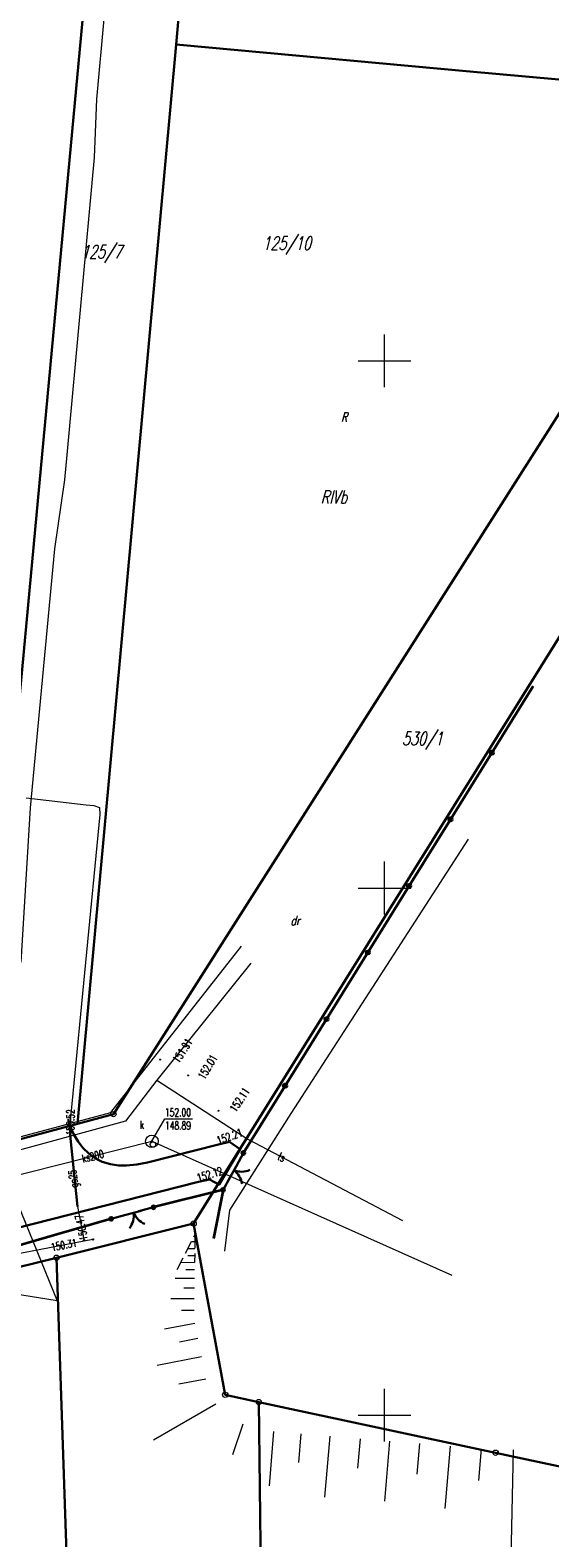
# Model space of a CAD drawing. Header units: metres. Extents: x 8435605 to 8436545, y 5766498 to 5767029.
# Tile 11 of 13: x 8436366 to 8436416, y 5766738 to 5766881. Entities that reach past the tile are written whole.
import ezdxf
from ezdxf.enums import TextEntityAlignment as Align

# ---------------------------------------------------------------- set-up
doc = ezdxf.new("R2010")
doc.units = ezdxf.units.M
doc.header["$MEASUREMENT"] = 0
for name, pattern in [('1', [0]), ('2_1', [0]), ('2_14', [1, -1]), ('2_OTKJ', [2, 1.5, -0.5]), ('2_OTKK', [0]), ('2_OTRK', [1.75, 1.25, -0.5]), ('2_OTRKG', [1.75, 1.25, -0.5]), ('4_SUEP_A', [0]), ('4_SUGP', [0]), ('4_SUKP', [0]), ('4_SULO', [0]), ('4_SUPK', [0]), ('4_SUTP_A', [0]), ('4_SUWP', [0]), ('GDE', [0]), ('GUK', [2, 1.5, -0.5]), ('GUZ', [1, 0.5, -0.5])]:
    doc.linetypes.add(name, pattern=pattern)
doc.layers.get('0').update_dxf_attribs({"color": 250, "linetype": 'CONTINUOUS', "lineweight": 100})
for name, color, linetype, lineweight in [('Dzialki', 7, 'GDE', 18), ('Kontury', 253, 'GUK', 18), ('Numery_dzialek', 7, 'CONTINUOUS', 13), ('Numery_konturow', 253, 'CONTINUOUS', 13), ('Numery_uzytkow', 253, 'CONTINUOUS', 9), ('OTK_L_0', 253, '2_OTKJ', 18), ('OTK_L_1', 253, '2_OTKK', 30), ('OTO_L_0', 252, 'CONTINUOUS', 35), ('OTO_L_1', 252, 'CONTINUOUS', 30), ('OTR_L_1', 253, '2_OTRK', 18), ('OTR_T_0', 253, 'CONTINUOUS', 18), ('Podzial_sekcyjny_krzyze', 253, '1', 18), ('Punkty', 253, 'CONTINUOUS', 18), ('SUEP_L_0', 1, '4_SUEP_A', 18), ('SUL_L_1', 40, '4_SULO', 30), ('SUP_E_T_1', 32, 'CONTINUOUS', 0), ('SUP_L_1', 32, '4_SUPK', 18), ('SUP_T_4', 32, 'CONTINUOUS', 18), ('SUWP_L_0', 5, '4_SUWP', 18), ('Uzytki', 253, 'GUZ', 18)]:
    doc.layers.add(name, color=color, linetype=linetype, lineweight=lineweight)
for name, color, linetype, lineweight, true_color in [('SUGP_E_T_0', 7, 'CONTINUOUS', 0, 0xbfbf00), ('SUGP_L_0', 7, '4_SUGP', 18, 0xbfbf00), ('SUGR_T_0', 7, 'CONTINUOUS', 18, 0xbfbf00), ('SUKP_E_T_0', 7, 'CONTINUOUS', 0, 0x803300), ('SUKP_L_0', 7, '4_SUKP', 18, 0x803300), ('SUKR_T_0', 7, 'CONTINUOUS', 18, 0x803300), ('SUTP_E_T_0', 7, 'CONTINUOUS', 0, 0xff9100), ('SUTP_L_0', 7, '4_SUTP_A', 18, 0xff9100)]:
    doc.layers.add(name, color=color, linetype=linetype, lineweight=lineweight, true_color=true_color)
doc.styles.get("Standard").update_dxf_attribs({"font": 'Simplex.SHX', "width": 0.75})

# ---------------------------------------------------------------- blocks, each defined once
blk = doc.blocks.new('GRO')
at = {"color": 0, "linetype": 'Continuous'}
blk.add_circle((0, 0), 0.045, dxfattribs=at)
blk = doc.blocks.new('GRT')
at = {"color": 0, "linetype": 'Continuous'}
blk.add_circle((0, 0), 0.25, dxfattribs=at)
blk = doc.blocks.new('2_OTRS')
at = {"color": 0, "linetype": 'Continuous'}
blk.add_circle((0, 0), 0.045, dxfattribs=at)
blk = doc.blocks.new('4_SUPS')
at = {"color": 0, "linetype": 'Continuous'}
blk.add_circle((0, 0), 0.0625, dxfattribs=at)
blk = doc.blocks.new('4_SUPW')
at = {"color": 0, "linetype": 'Continuous'}
blk.add_circle((0, 0), 0.25, dxfattribs=at)

msp = doc.modelspace()

# ---------------------------------------------------------------- linework, layer by layer
at = {"layer": 'Dzialki', "color": 4, "lineweight": 30}
for p, q in [((8436373.73, 5766907.85), (8436370.62, 5766874.49)), ((8436380.22, 5766880.01), (8436382.68, 5766907)), ((8436370.86, 5766777.64), (8436380.22, 5766880.01)), ((8436408.1, 5766877.47), (8436380.22, 5766880.01)), ((8436435.62, 5766874.95), (8436408.1, 5766877.47)), ((8436370.62, 5766874.49), (8436367.51, 5766841.14)), ((8436374.27, 5766778.55), (8436435.62, 5766874.95)), ((8436441.15, 5766863.2), (8436381.88, 5766768.17)), ((8436367.51, 5766841.14), (8436364.4, 5766807.8)), ((8436370.86, 5766777.64), (8436374.27, 5766778.55)), ((8436361.34, 5766775.09), (8436370.86, 5766777.64)), ((8436381.88, 5766768.17), (8436368.87, 5766764.93)), ((8436381.88, 5766768.17), (8436384.89, 5766751.92)), ((8436368.87, 5766764.93), (8436323.93, 5766753.75)), ((8436371.41, 5766690.26), (8436368.87, 5766764.93)), ((8436384.89, 5766751.92), (8436388.07, 5766751.24)), ((8436388.07, 5766751.24), (8436410.55, 5766746.43)), ((8436388.96, 5766673.25), (8436388.07, 5766751.24)), ((8436410.55, 5766746.43), (8436429.14, 5766742.45))]:
    msp.add_line(p, q, dxfattribs=at)
at = {"layer": 'Kontury'}
for p, q in [((8436380.22, 5766880.01), (8436370.86, 5766777.64)), ((8436408.1, 5766877.47), (8436380.22, 5766880.01)), ((8436435.62, 5766874.95), (8436408.1, 5766877.47)), ((8436374.27, 5766778.55), (8436435.62, 5766874.95)), ((8436370.86, 5766777.64), (8436374.27, 5766778.55)), ((8436381.88, 5766768.17), (8436368.87, 5766764.93)), ((8436384.89, 5766751.92), (8436381.88, 5766768.17)), ((8436368.87, 5766764.93), (8436323.93, 5766753.75)), ((8436388.07, 5766751.24), (8436384.89, 5766751.92)), ((8436410.55, 5766746.43), (8436388.07, 5766751.24)), ((8436429.14, 5766742.45), (8436410.55, 5766746.43))]:
    msp.add_line(p, q, dxfattribs=at)
at = {"layer": 'OTK_L_0', "linetype": '2_OTKJ'}
for p, q in [((8436369.98, 5766778.08), (8436370.2, 5766777.32)), ((8436370.2, 5766777.32), (8436370.52, 5766776.62)), ((8436370.52, 5766776.62), (8436370.91, 5766775.96)), ((8436370.91, 5766775.96), (8436371.38, 5766775.34)), ((8436371.38, 5766775.34), (8436371.96, 5766774.78)), ((8436377.52, 5766773.96), (8436384.25, 5766775.66)), ((8436371.96, 5766774.78), (8436372.56, 5766774.35)), ((8436372.56, 5766774.35), (8436373.19, 5766774.02)), ((8436373.19, 5766774.02), (8436373.98, 5766773.79)), ((8436373.98, 5766773.79), (8436374.76, 5766773.69)), ((8436374.76, 5766773.69), (8436375.51, 5766773.69)), ((8436375.51, 5766773.69), (8436376.5, 5766773.76)), ((8436376.5, 5766773.76), (8436377.52, 5766773.96)), ((8436382.34, 5766772.12), (8436360.22, 5766766.49))]:
    msp.add_line(p, q, dxfattribs=at)
at = {"layer": 'OTK_L_0', "linetype": '2_14'}
for p, q in [((8436384.25, 5766775.66), (8436385.29, 5766775.92)), ((8436386.34, 5766775.21), (8436384.33, 5766771.85)), ((8436385.29, 5766775.92), (8436386.34, 5766775.21)), ((8436383.38, 5766772.35), (8436382.34, 5766772.12)), ((8436384.33, 5766771.85), (8436383.38, 5766772.35))]:
    msp.add_line(p, q, dxfattribs=at)
at = {"layer": 'OTK_L_1', "linetype": '2_OTKK'}
for p, q in [((8436369.98, 5766778.08), (8436370.2, 5766777.32)), ((8436370.2, 5766777.32), (8436370.52, 5766776.62)), ((8436370.52, 5766776.62), (8436370.91, 5766775.96)), ((8436370.91, 5766775.96), (8436371.38, 5766775.34)), ((8436371.38, 5766775.34), (8436371.96, 5766774.78)), ((8436377.52, 5766773.96), (8436384.25, 5766775.66)), ((8436384.25, 5766775.66), (8436385.29, 5766775.92)), ((8436385.29, 5766775.92), (8436386.34, 5766775.21)), ((8436371.96, 5766774.78), (8436372.56, 5766774.35)), ((8436372.56, 5766774.35), (8436373.19, 5766774.02)), ((8436373.19, 5766774.02), (8436373.98, 5766773.79)), ((8436373.98, 5766773.79), (8436374.76, 5766773.69)), ((8436374.76, 5766773.69), (8436375.51, 5766773.69)), ((8436375.51, 5766773.69), (8436376.5, 5766773.76)), ((8436376.5, 5766773.76), (8436377.52, 5766773.96)), ((8436382.34, 5766772.12), (8436360.22, 5766766.49)), ((8436382.34, 5766772.12), (8436383.38, 5766772.35)), ((8436383.38, 5766772.35), (8436384.33, 5766771.85))]:
    msp.add_line(p, q, dxfattribs=at)
at = {"layer": 'OTO_L_0'}
for p, q in [((8436410.19, 5766812.83), (8436414.11, 5766819.15)), ((8436406.27, 5766806.51), (8436410.19, 5766812.83)), ((8436402.34, 5766800.2), (8436406.27, 5766806.51)), ((8436398.42, 5766793.88), (8436402.34, 5766800.2)), ((8436394.5, 5766787.56), (8436398.42, 5766793.88)), ((8436390.57, 5766781.24), (8436394.5, 5766787.56)), ((8436386.61, 5766774.87), (8436390.57, 5766781.24)), ((8436384.68, 5766771.36), (8436378.07, 5766769.71)), ((8436384.68, 5766771.36), (8436383.76, 5766766.75)), ((8436374.06, 5766768.62), (8436368.89, 5766767.13)), ((8436368.89, 5766767.13), (8436361.69, 5766765.04))]:
    msp.add_line(p, q, dxfattribs=at)
for centre in [(8436410.19, 5766812.83), (8436406.27, 5766806.51), (8436402.34, 5766800.2), (8436398.42, 5766793.88), (8436394.5, 5766787.56), (8436390.57, 5766781.24)]:
    msp.add_circle(centre, 0.17, dxfattribs=at)
at = {"layer": 'OTO_L_1'}
for p, q in [((8436386.07, 5766773.88), (8436385.35, 5766772.57)), ((8436386.61, 5766774.87), (8436385.95, 5766773.66)), ((8436385.35, 5766772.57), (8436384.68, 5766771.36)), ((8436376.91, 5766769.39), (8436375.46, 5766769)), ((8436378.07, 5766769.71), (8436376.67, 5766769.33)), ((8436375.46, 5766769), (8436374.06, 5766768.62))]:
    msp.add_line(p, q, dxfattribs=at)
for centre in [(8436386.61, 5766774.87), (8436384.68, 5766771.36), (8436378.07, 5766769.71), (8436374.06, 5766768.62)]:
    msp.add_circle(centre, 0.17, dxfattribs=at)
for centre, start, end in [((8436386.42, 5766775.09), 249.1571, 293.2315), ((8436384.51, 5766771.62), 9.1938, 53.2682), ((8436374.2, 5766768.94), 323.1713, 7.2457), ((8436378.02, 5766769.98), 203.1346, 247.209)]:
    msp.add_arc(centre, 2, start, end, dxfattribs=at)
at = {"layer": 'OTR_L_1', "linetype": '2_OTRK'}
msp.add_line((8436380.31, 5766763.8), (8436382.01, 5766767.09), dxfattribs=at)
at = {"layer": 'OTR_L_1', "linetype": '2_1'}
for p, q in [((8436382, 5766766.43), (8436381.67, 5766766.43)), ((8436382, 5766765.77), (8436381.33, 5766765.78)), ((8436381.99, 5766765.11), (8436381.33, 5766765.12)), ((8436381.98, 5766764.45), (8436380.65, 5766764.46)), ((8436381.98, 5766763.78), (8436381.14, 5766763.79)), ((8436381.97, 5766762.95), (8436380.13, 5766762.96)), ((8436381.96, 5766762.03), (8436380.95, 5766762.04)), ((8436381.95, 5766761.02), (8436379.73, 5766761.04)), ((8436381.94, 5766759.91), (8436380.72, 5766759.92)), ((8436382, 5766758.7), (8436379.13, 5766758.14)), ((8436382.28, 5766757.26), (8436380.54, 5766756.92)), ((8436382.62, 5766755.52), (8436378.41, 5766754.7)), ((8436383.03, 5766753.42), (8436380.49, 5766752.92)), ((8436383.99, 5766751.05), (8436378.07, 5766747.62)), ((8436386.54, 5766749.13), (8436385.59, 5766746.24)), ((8436389.48, 5766748.44), (8436389.06, 5766743.28)), ((8436392.07, 5766748.23), (8436391.84, 5766745.5)), ((8436394.8, 5766748), (8436394.32, 5766742.23)), ((8436397.69, 5766747.76), (8436397.45, 5766744.97)), ((8436400.48, 5766747.53), (8436400.01, 5766741.84)), ((8436403.32, 5766747.3), (8436403.08, 5766744.4)), ((8436406.23, 5766747.06), (8436405.74, 5766741.14)), ((8436409.19, 5766746.81), (8436408.94, 5766743.79)), ((8436412.21, 5766746.69), (8436412, 5766736.42))]:
    msp.add_line(p, q, dxfattribs=at)
at = {"layer": 'OTR_L_1', "linetype": '2_OTRKG'}
msp.add_line((8436382.01, 5766767.09), (8436381.98, 5766764.47), dxfattribs=at)
at = {"layer": 'OTR_L_1', "linetype": '2_1'}
msp.add_point((8436382.01, 5766767.09), dxfattribs=at)
at = {"layer": 'Podzial_sekcyjny_krzyze'}
for p, q in [((8436400, 5766847.5), (8436400, 5766852.5)), ((8436397.5, 5766850), (8436402.5, 5766850)), ((8436400, 5766797.5), (8436400, 5766802.5)), ((8436397.5, 5766800), (8436402.5, 5766800)), ((8436400, 5766747.5), (8436400, 5766752.5)), ((8436397.5, 5766750), (8436402.5, 5766750))]:
    msp.add_line(p, q, dxfattribs=at)
at = {"layer": 'SUEP_L_0', "linetype": '4_SUEP_A'}
for p, q in [((8436407.94, 5766804.64), (8436391.12, 5766778.62)), ((8436391.12, 5766778.62), (8436385.28, 5766769.43)), ((8436362.67, 5766776.18), (8436368.92, 5766760.84)), ((8436385.28, 5766769.43), (8436384.81, 5766765.55)), ((8436368.92, 5766760.84), (8436363.98, 5766761.62))]:
    msp.add_line(p, q, dxfattribs=at)
at = {"layer": 'SUGP_L_0', "linetype": '4_SUGP'}
for p, q in [((8436365.98, 5766808.55), (8436371.67, 5766807.9)), ((8436371.67, 5766807.9), (8436372.42, 5766807.83)), ((8436372.42, 5766807.83), (8436372.94, 5766807.65)), ((8436372.98, 5766806.98), (8436371.63, 5766792.92)), ((8436372.94, 5766807.65), (8436372.98, 5766806.98)), ((8436371.63, 5766792.92), (8436370.31, 5766779.54)), ((8436370.31, 5766779.54), (8436370.21, 5766778.27)), ((8436370.21, 5766778.27), (8436370.15, 5766777)), ((8436370.15, 5766777), (8436370.17, 5766776.54)), ((8436370.17, 5766776.54), (8436370.85, 5766769.79)), ((8436370.85, 5766769.79), (8436371.48, 5766766.5)), ((8436371.48, 5766766.5), (8436356.25, 5766763.6)), ((8436372.33, 5766766.67), (8436371.48, 5766766.5))]:
    msp.add_line(p, q, dxfattribs=at)
at = {"layer": 'SUKP_L_0', "linetype": '4_SUKP'}
for p, q in [((8436358.07, 5766770.99), (8436377.92, 5766775.97)), ((8436377.92, 5766775.97), (8436406.41, 5766763.27))]:
    msp.add_line(p, q, dxfattribs=at)
at = {"layer": 'SUKR_T_0', "linetype": 'Continuous', "lineweight": 0}
for p, q in [((8436377.92, 5766775.97), (8436379.16, 5766778.09)), ((8436379.16, 5766778.09), (8436381.79, 5766778.09))]:
    msp.add_line(p, q, dxfattribs=at)
at = {"layer": 'SUL_L_1', "linetype": '4_SULO'}
for p, q in [((8436370.15, 5766777), (8436370.17, 5766776.54)), ((8436370.17, 5766776.54), (8436370.85, 5766769.79))]:
    msp.add_line(p, q, dxfattribs=at)
at = {"layer": 'SUP_L_1', "linetype": '4_SUPK'}
msp.add_circle((8436377.92, 5766775.97), 0.599, dxfattribs=at)
at = {"layer": 'SUTP_L_0', "linetype": '4_SUTP_A'}
for p, q in [((8436374.04, 5766778.7), (8436386.44, 5766794.48)), ((8436387.31, 5766792.86), (8436378.38, 5766781.76)), ((8436378.38, 5766781.76), (8436375.42, 5766777.89)), ((8436378.38, 5766781.76), (8436387.02, 5766776.17)), ((8436339.56, 5766769.48), (8436374.04, 5766778.7)), ((8436375.42, 5766777.89), (8436360.76, 5766773.9)), ((8436387.02, 5766776.17), (8436401.7, 5766768.45))]:
    msp.add_line(p, q, dxfattribs=at)
at = {"layer": 'SUWP_L_0', "linetype": '4_SUWP'}
for p, q in [((8436373.4, 5766882.8), (8436372.65, 5766874.82)), ((8436372.65, 5766874.82), (8436372.44, 5766869.31)), ((8436372.44, 5766869.31), (8436369.86, 5766841.08)), ((8436369.86, 5766841.08), (8436369.62, 5766838.71)), ((8436369.62, 5766838.71), (8436368.67, 5766832.16)), ((8436368.67, 5766832.16), (8436366.38, 5766807.61)), ((8436366.38, 5766807.61), (8436365.47, 5766792.98))]:
    msp.add_line(p, q, dxfattribs=at)
at = {"layer": 'Uzytki'}
for p, q in [((8436373.73, 5766907.85), (8436370.62, 5766874.49)), ((8436380.22, 5766880.01), (8436382.68, 5766907)), ((8436380.22, 5766880.01), (8436370.86, 5766777.64)), ((8436408.1, 5766877.47), (8436380.22, 5766880.01)), ((8436435.62, 5766874.95), (8436408.1, 5766877.47)), ((8436370.62, 5766874.49), (8436367.51, 5766841.14)), ((8436374.27, 5766778.55), (8436435.62, 5766874.95)), ((8436441.15, 5766863.2), (8436381.88, 5766768.17)), ((8436367.51, 5766841.14), (8436364.4, 5766807.8)), ((8436370.86, 5766777.64), (8436374.27, 5766778.55)), ((8436361.34, 5766775.09), (8436370.86, 5766777.64)), ((8436381.88, 5766768.17), (8436368.87, 5766764.93)), ((8436381.88, 5766768.17), (8436384.89, 5766751.92)), ((8436368.87, 5766764.93), (8436323.93, 5766753.75)), ((8436384.89, 5766751.92), (8436388.07, 5766751.24)), ((8436388.07, 5766751.24), (8436410.55, 5766746.43)), ((8436410.55, 5766746.43), (8436429.14, 5766742.45))]:
    msp.add_line(p, q, dxfattribs=at)

# ---------------------------------------------------------------- block references
at = {"layer": 'OTR_T_0'}
for p, rotation in [((8436378.7, 5766783.72), 30.27220800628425), ((8436381.36, 5766782.22), 36.85735730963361), ((8436384.24, 5766778.87), 356.4526270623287)]:
    msp.add_blockref('2_OTRS', p, dxfattribs=dict(at, rotation=rotation))
for p in [(8436384.25, 5766775.66), (8436382.34, 5766772.12)]:
    msp.add_blockref('2_OTRS', p, dxfattribs=at)
at = {"layer": 'Punkty'}
for name, p in [('GRO', (8436380.22, 5766880.01)), ('GRO', (8436408.1, 5766877.47)), ('GRO', (8436370.62, 5766874.49)), ('GRO', (8436367.51, 5766841.14)), ('GRT', (8436374.27, 5766778.55)), ('GRO', (8436370.86, 5766777.64)), ('GRT', (8436381.88, 5766768.17)), ('GRT', (8436368.87, 5766764.93)), ('GRT', (8436384.89, 5766751.92)), ('GRT', (8436388.07, 5766751.24)), ('GRT', (8436410.55, 5766746.43))]:
    msp.add_blockref(name, p, dxfattribs=at)
at = {"layer": 'SUGR_T_0'}
for p in [(8436370.17, 5766776.54), (8436371.47, 5766766.58), (8436372.33, 5766766.67)]:
    msp.add_blockref('4_SUPS', p, dxfattribs=at)
at = {"layer": 'SUKR_T_0'}
msp.add_blockref('4_SUPS', (8436377.92, 5766775.97), dxfattribs=at)
at = {"layer": 'SUP_T_4'}
msp.add_blockref('4_SUPW', (8436378.02, 5766775.67), dxfattribs=at)

# ---------------------------------------------------------------- texts
at = {"layer": 'Numery_dzialek', "color": 4, "lineweight": 30, "oblique": 15, "width": 0.7}
for s, p in [('125/7', (8436371.2, 5766860.98)), ('125/10', (8436388.41, 5766861.79))]:
    msp.add_text(s, height=1.26, dxfattribs=at).set_placement(p, align=Align.TOP_LEFT)
msp.add_text('530/1', height=1.26, dxfattribs=at).set_placement((8436401.67, 5766813.55))
at = {"layer": 'Numery_konturow', "oblique": 15, "width": 0.7}
msp.add_text('RIVb', height=1.26, dxfattribs=at).set_placement((8436393.95, 5766837.72), align=Align.TOP_LEFT)
at = {"layer": 'Numery_uzytkow', "oblique": 15, "width": 0.7}
for s, p in [('R', (8436395.88, 5766845.12)), ('dr', (8436391.08, 5766797.36))]:
    msp.add_text(s, height=0.9, dxfattribs=at).set_placement(p, align=Align.TOP_LEFT)
at = {"layer": 'OTR_T_0', "lineweight": 9, "width": 0.7}
for s, rotation, p in [('151.91', 57.5468, (8436379.85, 5766783.73)), ('152.01', 58.9525, (8436382.26, 5766782.16)), ('152.11', 56.7972, (8436385.27, 5766779.09))]:
    msp.add_text(s, height=0.75, rotation=rotation, dxfattribs=at).set_placement(p, align=Align.TOP_LEFT)
for s, rotation, p in [('152.21', 19.9454, (8436384.25, 5766775.66)), ('152.12', 17.2594, (8436382.34, 5766772.12))]:
    msp.add_text(s, height=0.75, rotation=rotation, dxfattribs=at).set_placement(p)
at = {"layer": 'SUGP_E_T_0', "lineweight": 9, "width": 0.7}
msp.add_text('gs25', height=0.75, rotation=96.0908, dxfattribs=at).set_placement((8436370.57, 5766772.44), align=Align.MIDDLE)
at = {"layer": 'SUGR_T_0', "lineweight": 9, "width": 0.7}
for s, rotation, p in [('150.52', 89.3011, (8436370.17, 5766776.54)), ('150.47', 100.9319, (8436371.47, 5766766.58)), ('150.31', 10.812, (8436368.35, 5766765.91))]:
    msp.add_text(s, height=0.75, rotation=rotation, dxfattribs=at).set_placement(p, align=Align.MIDDLE_LEFT)
at = {"layer": 'SUKP_E_T_0', "lineweight": 9, "width": 0.7}
msp.add_text('ks200', height=0.75, rotation=14.085, dxfattribs=at).set_placement((8436372.32, 5766774.56), align=Align.MIDDLE)
at = {"layer": 'SUKR_T_0', "lineweight": 9, "width": 0.7}
for s, p in [('152.00', (8436379.16, 5766779.09)), ('148.89', (8436379.16, 5766777.84))]:
    msp.add_text(s, height=0.75, dxfattribs=at).set_placement(p, align=Align.TOP_LEFT)
at = {"layer": 'SUP_E_T_1', "lineweight": 9, "width": 0.7}
msp.add_text('k', height=0.75, dxfattribs=at).set_placement((8436376.79, 5766777.16))
at = {"layer": 'SUTP_E_T_0', "lineweight": 9, "width": 0.7}
msp.add_text('ts', height=0.75, rotation=332.281, dxfattribs=at).set_placement((8436390.25, 5766774.47), align=Align.MIDDLE)

doc.saveas('drawing.dxf')
